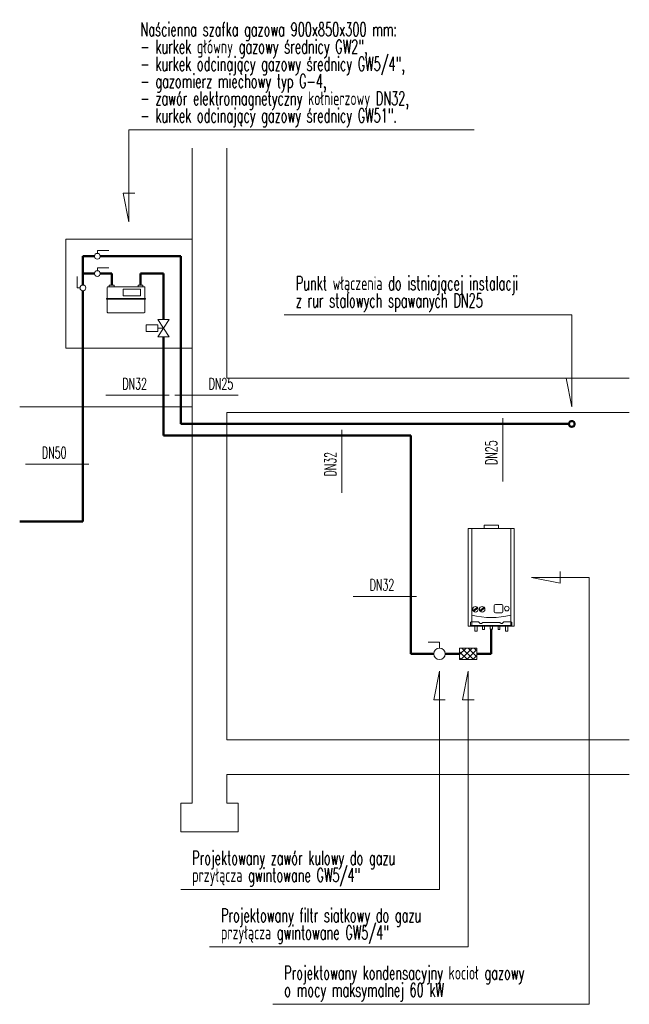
# Model space of a CAD drawing. Header units: centimetres. Extents: x 0 to 4490, y -320 to 1573.
# Tile 3 of 3: x 3960 to 4490, y 539 to 1396. Entities that reach past the tile are written whole.
import ezdxf
from ezdxf.enums import TextEntityAlignment as Align

# ---------------------------------------------------------------- set-up
doc = ezdxf.new("R2010")
doc.units = ezdxf.units.CM
doc.header["$LTSCALE"] = 25
doc.layers.get('0').update_dxf_attribs({"lineweight": 5})
for name, color, linetype, lineweight in [('IS_gaz_armatura', 1, 'Continuous', 20), ('IS_gaz_opisy_dodatkowe', 3, 'Continuous', 20), ('IS_gaz_opisy_pomocnicze', 4, 'Continuous', 5), ('IS_gaz_opisy_średnice', 6, 'Continuous', 20), ('IS_gaz_przewody', 2, 'Continuous', 50), ('IS_konstrukcja_przegrody', 4, 'Continuous', 5)]:
    doc.layers.add(name, color=color, linetype=linetype, lineweight=lineweight)
doc.styles.add('CP_ATTR', font='ROMANS.SHX')
doc.styles.add('IS_1_100_18', font='romans.shx', dxfattribs={"width": 0.5, "height": 18})

# ---------------------------------------------------------------- blocks, each defined once
blk = doc.blocks.new('cp_insbp_1')
blk.add_point((0, 0))
at = {"style": 'CP_ATTR', "flags": 9}
for tag in ['FORM', 'TYPE', 'ID', 'WIDTH', 'HEIGHT', 'SYSTEM', 'VERSION', 'PIPE', 'OTHER']:
    blk.add_attdef(tag, text='', height=0.00005, dxfattribs=at).set_placement((-1, 1), align=Align.MIDDLE_LEFT)
blk = doc.blocks.new('CP_INSBP_2')
blk.add_point((0, 0))
at = {"style": 'CP_ATTR', "flags": 9}
for tag in ['OTHER', 'PIPE', 'VERSION', 'SYSTEM', 'HEIGHT', 'WIDTH', 'ID', 'TYPE', 'FORM']:
    blk.add_attdef(tag, text='', height=0.00005, dxfattribs=at).set_placement((-1, 1), align=Align.MIDDLE_LEFT)

msp = doc.modelspace()

# ---------------------------------------------------------------- hatches: boundary and pattern name
at = {"layer": 'IS_gaz_armatura'}
h = msp.add_hatch(dxfattribs=at)
h.set_pattern_fill('ANSI37', color=256, scale=30, style=0)
h.set_pattern_definition([(135, (63255.3966, -39892.6897), (2.65165043, 2.65165043), []), (45, (63255.3966, -39892.6897), (2.65165043, -2.65165043), [])])
h.paths.add_polyline_path([(4357.5, 849.1), (4357.5, 839.1), (4342.5, 839.1), (4342.5, 849.1)])

# ---------------------------------------------------------------- linework, layer by layer
for p, q in [((4000, 1110), (4000, 1205)), ((4000, 1205), (4110, 1205)), ((4110, 1110), (4110, 1205)), ((4027.5, 1192.5), (4027.5, 1195)), ((4037.5, 1195), (4027.5, 1195)), ((4027.5, 1177.5), (4027.5, 1180)), ((4037.5, 1180), (4027.5, 1180)), ((4010, 1172.5), (4010, 1162.5)), ((4012.5, 1162.5), (4010, 1162.5)), ((4036.15, 1163), (4036.15, 1153.15)), ((4068.35, 1163.5), (4036.65, 1163.5)), ((4037.88, 1163.73), (4037.88, 1165)), ((4037.88, 1165), (4042.12, 1165)), ((4037.88, 1163.73), (4037.88, 1163.5)), ((4042.12, 1163.5), (4037.88, 1163.5)), ((4042.12, 1163.73), (4042.12, 1165)), ((4042.12, 1163.73), (4042.12, 1163.5)), ((4065, 1161.52), (4049.83, 1161.52)), ((4049.83, 1161.52), (4049.83, 1155.61)), ((4067.12, 1165), (4062.88, 1165)), ((4062.88, 1165), (4062.88, 1163.73)), ((4062.88, 1163.73), (4062.88, 1163.5)), ((4062.88, 1163.5), (4067.12, 1163.5)), ((4065, 1161.52), (4065, 1155.61)), ((4067.12, 1163.73), (4067.12, 1165)), ((4067.12, 1163.73), (4067.12, 1163.5)), ((4068.85, 1163), (4068.85, 1153.15)), ((4035.55, 1153.15), (4035.55, 1152.72)), ((4035.55, 1153.15), (4069.45, 1153.15)), ((4069.45, 1152.72), (4035.55, 1152.72)), ((4036.15, 1152.72), (4036.15, 1141.4)), ((4065, 1155.61), (4049.83, 1155.61)), ((4068.85, 1141.4), (4068.85, 1152.72)), ((4069.45, 1153.15), (4069.45, 1152.72)), ((4036.65, 1140.9), (4068.35, 1140.9)), ((4080, 1120), (4090, 1135)), ((4090, 1120), (4080, 1135)), ((4080, 1130.46), (4070, 1130.46)), ((4070, 1130.46), (4070, 1124.54)), ((4080, 1124.54), (4070, 1124.54)), ((4080, 1130.46), (4080, 1124.54)), ((4085, 1127.5), (4080, 1127.5)), ((4000, 1110), (4110, 1110)), ((4350, 953.1), (4350, 868.1)), ((4390, 953.1), (4350, 953.1)), ((4353, 953.1), (4353, 868.1)), ((4376.25, 956.1), (4363.75, 956.1)), ((4363.75, 953.1), (4363.75, 956.1)), ((4376.25, 953.1), (4376.25, 956.1)), ((4387, 868.1), (4387, 953.1)), ((4390, 868.1), (4390, 953.1)), ((4354.28, 881.47), (4357.63, 884.81)), ((4354.85, 880.9), (4358.19, 884.25)), ((4360.12, 881.47), (4363.47, 884.81)), ((4360.69, 880.9), (4364.04, 884.25)), ((4372.65, 880.75), (4372.65, 886.13)), ((4379.17, 887.13), (4373.65, 887.13)), ((4380.17, 886.13), (4380.17, 880.75)), ((4379.17, 879.75), (4373.65, 879.75)), ((4350, 868.1), (4390, 868.1)), ((4350, 868.1), (4390, 868.1)), ((4352.01, 871.59), (4352.66, 872.07)), ((4352.01, 868.1), (4352.01, 871.59)), ((4352.01, 868.75), (4370, 868.75)), ((4352.01, 868.1), (4367, 868.1)), ((4352.66, 872.07), (4358.95, 872.07)), ((4355.69, 868.1), (4355.69, 863.92)), ((4357.69, 863.92), (4357.69, 868.1)), ((4358.95, 872.07), (4360.44, 870.52)), ((4360.44, 870.52), (4361.47, 870.52)), ((4361.47, 870.52), (4362.63, 871.22)), ((4362.5, 868.1), (4362.5, 865.23)), ((4362.63, 871.22), (4370, 871.22)), ((4364, 865.23), (4364, 868.1)), ((4369, 868.1), (4371, 868.1)), ((4369, 865.44), (4371, 865.44)), ((4377.37, 871.22), (4370, 871.22)), ((4387.99, 868.75), (4370, 868.75)), ((4387.99, 868.1), (4373, 868.1)), ((4376, 865.23), (4376, 868.1)), ((4378.53, 870.52), (4377.37, 871.22)), ((4377.5, 868.1), (4377.5, 865.23)), ((4379.56, 870.52), (4378.53, 870.52)), ((4381.05, 872.07), (4379.56, 870.52)), ((4387.34, 872.07), (4381.05, 872.07)), ((4382.31, 863.92), (4382.31, 868.1)), ((4384.31, 868.1), (4384.31, 863.92)), ((4387.99, 871.59), (4387.34, 872.07)), ((4387.99, 868.1), (4387.99, 871.59)), ((4355.69, 863.92), (4357.69, 863.92)), ((4364, 865.23), (4362.5, 865.23)), ((4377.5, 865.23), (4376, 865.23)), ((4382.31, 863.92), (4384.31, 863.92)), ((4325, 854.1), (4315, 854.1)), ((4325, 849.1), (4325, 854.1))]:
    msp.add_line(p, q, dxfattribs=at)
for points in [[(4080, 1135), (4090, 1135)], [(4090, 1120), (4080, 1120)], [(4369, 868.1), (4369, 865.44)], [(4371, 865.44), (4371, 868.1)]]:
    msp.add_lwpolyline(points, dxfattribs=at)
msp.add_lwpolyline([(4342.5, 849.1), (4357.5, 849.1), (4357.5, 839.1), (4342.5, 839.1)], close=True, dxfattribs=at)
for centre, radius in [((4027.5, 1190), 2.5), ((4027.5, 1175), 2.5), ((4015, 1162.5), 2.5), ((4356.24, 882.86), 2.4), ((4362.08, 882.86), 2.4), ((4383.56, 883.44), 2), ((4325, 844.1), 5)]:
    msp.add_circle(centre, radius, dxfattribs=at)
for centre, radius, start, end in [((4036.65, 1163), 0.5, 90, 180), ((4068.35, 1163), 0.5, 0, 90), ((4036.65, 1141.4), 0.5, 180, 270), ((4068.35, 1141.4), 0.5, 270, 0), ((4373.65, 886.13), 1, 90, 180), ((4379.17, 886.13), 1, 0, 90), ((4370, 943.77), 68.17, 255.55866, 284.44134), ((4373.65, 880.75), 1, 180, 270), ((4379.17, 880.75), 1, 270, 0)]:
    msp.add_arc(centre, radius, start, end, dxfattribs=at)
at = {"layer": 'IS_gaz_opisy_pomocnicze'}
for p, q in [((4055, 1220), (4055, 1300)), ((4355, 1300), (4055, 1300)), ((4055, 1220), (4050, 1245)), ((4050, 1245), (4060, 1245)), ((4440, 1139.1), (4190, 1139.1)), ((4440, 1059.1), (4440, 1139.1)), ((4440, 1059.1), (4435, 1084.1)), ((4435, 1084.1), (4445, 1084.1)), ((4090, 1069.1), (4035, 1069.1)), ((4150, 1069.1), (4095, 1069.1)), ((4380, 1049.1), (4380, 994.1)), ((4240, 1039.1), (4240, 984.1)), ((4020, 1009.1), (3965, 1009.1)), ((4405, 910.6), (4430, 905.6)), ((4405, 910.6), (4455, 910.6)), ((4430, 905.6), (4430, 915.6)), ((4455, 539.1), (4455, 910.6)), ((4305, 894.1), (4250, 894.1)), ((4325, 829.1), (4320, 804.1)), ((4325, 829.1), (4325, 639.1)), ((4350, 829.1), (4345, 804.1)), ((4350, 829.1), (4350, 589.1)), ((4320, 804.1), (4330, 804.1)), ((4345, 804.1), (4355, 804.1)), ((4325, 639.1), (4100, 639.1)), ((4350, 589.1), (4125, 589.1)), ((4455, 539.1), (4180, 539.1))]:
    msp.add_line(p, q, dxfattribs=at)
at = {"layer": 'IS_gaz_przewody'}
for p, q in [((4015, 1190), (4015, 1165)), ((4025, 1190), (4015, 1190)), ((4030, 1190), (4100, 1190)), ((4100, 1190), (4100, 1044.1)), ((4025, 1175), (4015, 1175)), ((4030, 1175), (4040, 1175)), ((4040, 1175), (4040, 1165)), ((4065, 1175), (4065, 1165)), ((4085, 1175), (4065, 1175)), ((4085, 1175), (4085, 1135)), ((4015, 1160), (4015, 959.1)), ((4085, 1120), (4085, 1034.1)), ((4100, 1044.1), (4437.5, 1044.1)), ((4085, 1034.1), (4300, 1034.1)), ((4300, 1034.1), (4300, 844.1)), ((4015, 959.1), (3960, 959.1)), ((4370, 865.44), (4370, 844.1)), ((4320, 844.1), (4300, 844.1)), ((4342.5, 844.1), (4330, 844.1)), ((4370, 844.1), (4357.5, 844.1))]:
    msp.add_line(p, q, dxfattribs=at)
msp.add_circle((4440, 1044.1), 2.5, dxfattribs=at)
at = {"layer": 'IS_konstrukcja_przegrody'}
for p, q in [((4110, 1284.1), (4110, 714.1)), ((4140, 1284.1), (4140, 1084.1)), ((4140, 1084.1), (4490, 1084.1)), ((4110, 1059.1), (3960, 1059.1)), ((4140, 1054.1), (4490, 1054.1)), ((4140, 1054.1), (4140, 769.1)), ((4140, 769.1), (4490, 769.1)), ((4140, 739.1), (4490, 739.1)), ((4140, 739.1), (4140, 714.1)), ((4110, 714.1), (4100, 714.1)), ((4100, 714.1), (4100, 689.1)), ((4150, 714.1), (4140, 714.1)), ((4150, 689.1), (4150, 714.1)), ((4100, 689.1), (4150, 689.1))]:
    msp.add_line(p, q, dxfattribs=at)

# ---------------------------------------------------------------- block references
at = {"layer": 'IS_gaz_armatura', "xscale": 0.03, "yscale": 0.03, "zscale": 0.03, "rotation": 270}
for name, p in [('cp_insbp_1', (4040, 1165)), ('CP_INSBP_2', (4065, 1165))]:
    msp.add_blockref(name, p, dxfattribs=at)

# ---------------------------------------------------------------- texts
at = {"layer": 'IS_gaz_armatura', "style": 'CP_ATTR', "flags": 9}
for tag, text in [('PN', ''), ('DN', 'DN25'), ('CHARACTER', ''), ('ORDER-NO', ''), ('PRODUCT-TYPE', ''), ('ARTICLE', "BK-G4M V2 - 1 1/4''"), ('PRODUCER', ''), ('NUMBER', ''), ('GROUP', ''), ('NAME', 'Gazomierz miechowy'), ('OTHER', ''), ('WEIGHT', ''), ('VOLTAGE', ''), ('POWER', ''), ('FLOW', ''), ('TEMPERATURE', '')]:
    msp.add_attdef(tag, text=text, height=0.00005, dxfattribs=at).set_placement((4039.99, 1165), align=Align.MIDDLE_LEFT)
at = {"layer": 'IS_gaz_opisy_dodatkowe', "style": 'IS_1_100_18', "width": 0.6}
for s, p in [('Naścienna szafka gazowa 900x850x300 mm:', (4065, 1387.5)), ('- kurkek główny gazowy średnicy GW2",', (4065, 1372.5)), ('- kurkek odcinający gazowy średnicy GW5/4",', (4065, 1357.5)), ('- gazomierz miechowy typ G-4,', (4065, 1342.5)), ('- zawór elektromagnetyczny kołnierzowy DN32,', (4065, 1327.5)), ('- kurkek odcinający gazowy średnicy GW51".', (4065, 1312.5)), ('Punkt włączenia do istniającej instalacji', (4200, 1166.6)), ('z rur stalowych spawanych DN25', (4200, 1151.6)), ('Projektowany zawór kulowy do gazu', (4110, 666.6)), ('przyłącza gwintowane GW5/4"', (4110, 651.6)), ('Projektowany filtr siatkowy do gazu', (4135, 616.6)), ('przyłącza gwintowane GW5/4"', (4135, 601.6)), ('Projektowany kondensacyjny kocioł gazowy', (4190, 566.6)), ('o mocy maksymalnej 60 kW', (4190, 551.6))]:
    msp.add_text(s, height=12, dxfattribs=at).set_placement(p, align=Align.MIDDLE_LEFT)
at = {"layer": 'IS_gaz_opisy_średnice', "style": 'IS_1_100_18', "width": 0.6}
for s, p in [('DN32', (4060, 1079.1)), ('DN25', (4135, 1079.1)), ('DN50', (3990, 1019.1)), ('DN32', (4275, 904.1))]:
    msp.add_text(s, height=10, dxfattribs=at).set_placement(p, align=Align.MIDDLE_CENTER)
for s, p in [('DN25', (4370, 1019.1)), ('DN32', (4230, 1009.1))]:
    msp.add_text(s, height=10, rotation=90, dxfattribs=at).set_placement(p, align=Align.MIDDLE_CENTER)

doc.saveas('drawing.dxf')
